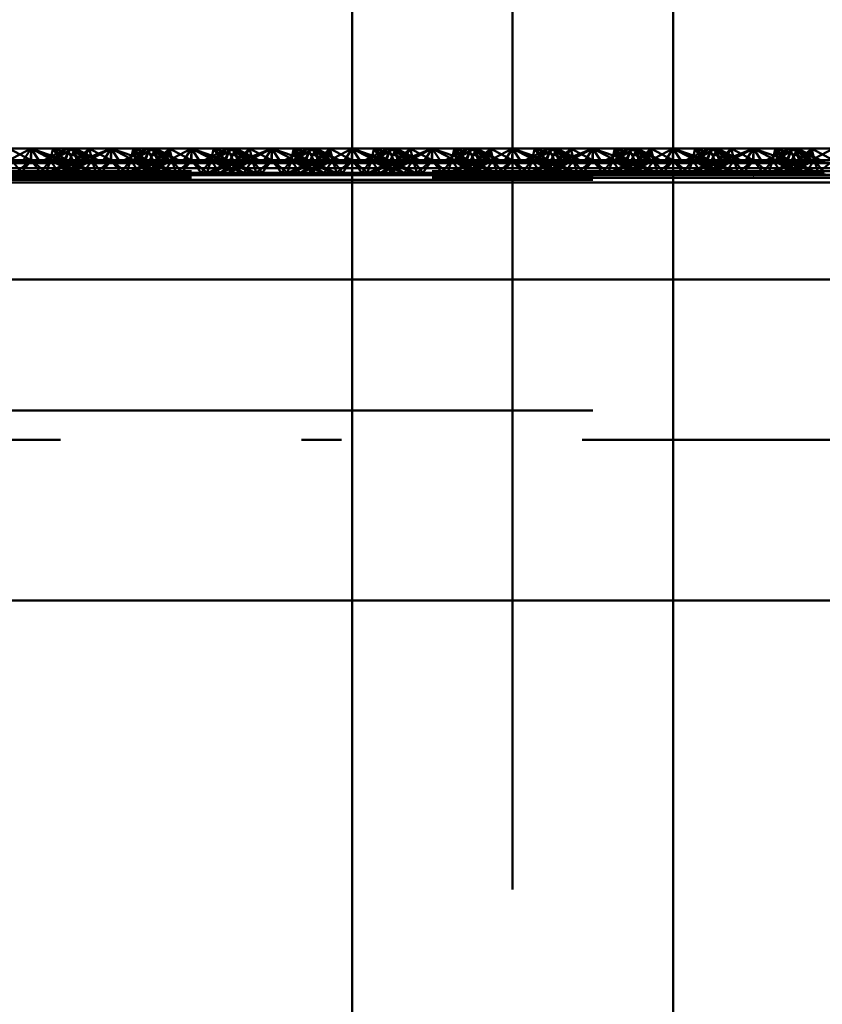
# Paper-space layout 'Layout1' of a CAD drawing. Extents: x -2 to 1033, y -36 to 596.
# Tile 183 of 256: x 371.47 to 373.97, y 451.03 to 454.09. Entities that reach past the tile are written whole.
import ezdxf

# ---------------------------------------------------------------- set-up
doc = ezdxf.new("R2010")
doc.units = 0
doc.linetypes.add('ACAD_ISO02W100', pattern=[15, 12, -3])
doc.linetypes.add('ACAD_ISO04W100', pattern=[30.5, 24, -3, 0.5, -3])
doc.layers.add('SS_ZEBRIK KOŠ', color=75, linetype='CONTINUOUS', lineweight=50)
doc.layers.add('SS_ZEBRIKY', color=24, linetype='CONTINUOUS', lineweight=50)

psp = doc.layouts.get("Layout1")

# ---------------------------------------------------------------- linework, layer by layer
at = {"layer": 'SS_ZEBRIK KOŠ', "color": 1, "linetype": 'Continuous', "ltscale": 0.25}
for p, q in [((372.5063, 546.985), (372.5063, 420.885)), ((373.5063, 420.885), (373.5063, 546.985))]:
    psp.add_line(p, q, dxfattribs=at)
at = {"layer": 'SS_ZEBRIK KOŠ', "color": 7, "linetype": 'ACAD_ISO04W100', "ltscale": 0.25}
psp.add_line((373.0063, 420.885), (373.0063, 546.985), dxfattribs=at)
at = {"layer": 'SS_ZEBRIK KOŠ', "color": 2, "linetype": 'Continuous', "ltscale": 0.25}
for p, q in [((371.4355, 453.285), (371.6074, 453.285)), ((371.6074, 453.285), (371.7801, 453.285)), ((371.7801, 453.285), (371.9536, 453.285)), ((371.9536, 453.285), (372.1277, 453.285)), ((372.1277, 453.285), (372.3024, 453.285)), ((372.3024, 453.285), (372.4775, 453.285)), ((372.4775, 453.285), (372.5063, 453.285)), ((373.5064, 453.285), (373.5309, 453.285)), ((373.5309, 453.285), (373.706, 453.285)), ((373.706, 453.285), (373.8806, 453.285)), ((373.8806, 453.285), (374.0548, 453.285)), ((371.6074, 452.285), (371.4355, 452.285)), ((371.7801, 452.285), (371.6074, 452.285)), ((371.9536, 452.285), (371.7801, 452.285)), ((372.1277, 452.285), (371.9536, 452.285)), ((372.3024, 452.285), (372.1277, 452.285)), ((372.4775, 452.285), (372.3024, 452.285)), ((372.5063, 452.285), (372.4775, 452.285)), ((373.5309, 452.285), (373.5064, 452.285)), ((373.706, 452.285), (373.5309, 452.285)), ((373.8806, 452.285), (373.706, 452.285)), ((374.0548, 452.285), (373.8806, 452.285))]:
    psp.add_line(p, q, dxfattribs=at)
at = {"layer": 'SS_ZEBRIK KOŠ', "color": 3, "linetype": 'ACAD_ISO02W100', "ltscale": 0.25}
for p, q in [((372.5063, 453.285), (372.6528, 453.285)), ((372.6528, 453.285), (372.8285, 453.285)), ((372.8285, 453.285), (373.0042, 453.285)), ((373.0042, 453.285), (373.1799, 453.285)), ((373.1799, 453.285), (373.3555, 453.285)), ((373.3555, 453.285), (373.5064, 453.285)), ((372.6528, 452.285), (372.5063, 452.285)), ((372.8285, 452.285), (372.6528, 452.285)), ((373.0042, 452.285), (372.8285, 452.285)), ((373.1799, 452.285), (373.0042, 452.285)), ((373.3555, 452.285), (373.1799, 452.285)), ((373.5064, 452.285), (373.3555, 452.285))]:
    psp.add_line(p, q, dxfattribs=at)
at = {"layer": 'SS_ZEBRIK KOŠ', "color": 7, "linetype": 'ACAD_ISO04W100', "ltscale": 0.25, "extrusion": (5.47382e-48, 1, 6.12323e-17)}
psp.add_arc((-373.0063, 0, 452.785), 7, 340.29515, 199.70485, dxfattribs=at)
at = {"layer": 'SS_ZEBRIKY', "color": 7, "linetype": 'Continuous', "ltscale": 0.25}
for p, q in [((371.4296, 453.6528), (371.5063, 453.6928)), ((371.5063, 453.6928), (371.4374, 453.6928)), ((371.5063, 453.6928), (371.4803, 453.6528)), ((371.5324, 453.6528), (371.5063, 453.6928)), ((371.5063, 453.6928), (371.583, 453.6528)), ((371.5063, 453.6928), (371.5966, 453.6562)), ((371.5753, 453.6928), (371.5063, 453.6928)), ((371.5753, 453.6928), (371.5966, 453.6562)), ((371.5753, 453.6928), (371.6134, 453.657)), ((371.6258, 453.6928), (371.5753, 453.6928)), ((371.6258, 453.6928), (371.6134, 453.657)), ((371.6258, 453.6928), (371.6889, 453.657)), ((371.6442, 453.6928), (371.6258, 453.6928)), ((371.6442, 453.6928), (371.6889, 453.657)), ((371.7158, 453.657), (371.6442, 453.6928)), ((371.6874, 453.6928), (371.6442, 453.6928)), ((371.6728, 453.6785), (371.6874, 453.6928)), ((371.6874, 453.6928), (371.7553, 453.657)), ((371.7563, 453.6928), (371.6874, 453.6928)), ((371.7563, 453.6928), (371.7553, 453.657)), ((371.7563, 453.6928), (371.8226, 453.6699)), ((371.8253, 453.6928), (371.7563, 453.6928)), ((371.8684, 453.6928), (371.7969, 453.657)), ((371.8243, 453.657), (371.8869, 453.6928)), ((371.8243, 453.657), (371.8684, 453.6928)), ((371.8253, 453.6928), (371.8393, 453.6783)), ((371.8253, 453.6928), (371.8516, 453.6844)), ((371.8684, 453.6928), (371.8253, 453.6928)), ((371.8869, 453.6928), (371.8684, 453.6928)), ((371.8993, 453.657), (371.8869, 453.6928)), ((371.9374, 453.6928), (371.8869, 453.6928)), ((371.8993, 453.657), (371.9374, 453.6928)), ((371.9161, 453.6562), (371.9374, 453.6928)), ((371.9296, 453.6528), (372.0063, 453.6928)), ((371.9296, 453.6528), (371.9374, 453.6928)), ((372.0063, 453.6928), (371.9374, 453.6928)), ((372.0063, 453.6928), (371.9803, 453.6528)), ((372.0324, 453.6528), (372.0063, 453.6928)), ((372.0063, 453.6928), (372.083, 453.6528)), ((372.0063, 453.6928), (372.0966, 453.6562)), ((372.0753, 453.6928), (372.0063, 453.6928)), ((372.0753, 453.6928), (372.0966, 453.6562)), ((372.0753, 453.6928), (372.1134, 453.657)), ((372.1258, 453.6928), (372.0753, 453.6928)), ((372.1258, 453.6928), (372.1134, 453.657)), ((372.1258, 453.6928), (372.1889, 453.657)), ((372.1442, 453.6928), (372.1258, 453.6928)), ((372.1442, 453.6928), (372.1889, 453.657)), ((372.2158, 453.657), (372.1442, 453.6928)), ((372.1874, 453.6928), (372.1442, 453.6928)), ((372.1728, 453.6785), (372.1874, 453.6928)), ((372.1874, 453.6928), (372.2553, 453.657)), ((372.2563, 453.6928), (372.1874, 453.6928)), ((372.2563, 453.6928), (372.2553, 453.657)), ((372.2563, 453.6928), (372.3226, 453.6699)), ((372.3253, 453.6928), (372.2563, 453.6928)), ((372.3684, 453.6928), (372.2969, 453.657)), ((372.3243, 453.657), (372.3869, 453.6928)), ((372.3243, 453.657), (372.3684, 453.6928)), ((372.3253, 453.6928), (372.3393, 453.6783)), ((372.3253, 453.6928), (372.3516, 453.6844)), ((372.3684, 453.6928), (372.3253, 453.6928)), ((372.3869, 453.6928), (372.3684, 453.6928)), ((372.3993, 453.657), (372.3869, 453.6928)), ((372.4374, 453.6928), (372.3869, 453.6928)), ((372.3993, 453.657), (372.4374, 453.6928)), ((372.4161, 453.6562), (372.4374, 453.6928)), ((372.4296, 453.6528), (372.5063, 453.6928)), ((372.4374, 453.6928), (372.4296, 453.6528)), ((372.5063, 453.6928), (372.4374, 453.6928)), ((372.4803, 453.6528), (372.5063, 453.6928)), ((373.5324, 453.6528), (373.5063, 453.6928)), ((373.5063, 453.6928), (373.583, 453.6528)), ((373.5063, 453.6928), (373.5966, 453.6562)), ((373.5753, 453.6928), (373.5063, 453.6928)), ((373.5753, 453.6928), (373.5966, 453.6562)), ((373.5753, 453.6928), (373.6134, 453.657)), ((373.6258, 453.6928), (373.5753, 453.6928)), ((373.6258, 453.6928), (373.6134, 453.657)), ((373.6258, 453.6928), (373.6889, 453.657)), ((373.6442, 453.6928), (373.6258, 453.6928)), ((373.6442, 453.6928), (373.6889, 453.657)), ((373.7158, 453.657), (373.6442, 453.6928)), ((373.6874, 453.6928), (373.6442, 453.6928)), ((373.6874, 453.6928), (373.6728, 453.6785)), ((373.7553, 453.657), (373.6874, 453.6928)), ((373.7563, 453.6928), (373.6874, 453.6928)), ((373.7553, 453.657), (373.7563, 453.6928)), ((373.7563, 453.6928), (373.8226, 453.6699)), ((373.8253, 453.6928), (373.7563, 453.6928)), ((373.8684, 453.6928), (373.7969, 453.657)), ((373.8869, 453.6928), (373.8243, 453.657)), ((373.8243, 453.657), (373.8684, 453.6928)), ((373.8253, 453.6928), (373.8393, 453.6783)), ((373.8253, 453.6928), (373.8516, 453.6844)), ((373.8684, 453.6928), (373.8253, 453.6928)), ((373.8869, 453.6928), (373.8684, 453.6928)), ((373.8993, 453.657), (373.8869, 453.6928)), ((373.9374, 453.6928), (373.8869, 453.6928)), ((373.8993, 453.657), (373.9374, 453.6928)), ((373.9161, 453.6562), (373.9374, 453.6928)), ((373.9296, 453.6528), (374.0063, 453.6928)), ((373.9374, 453.6928), (373.9296, 453.6528)), ((374.0063, 453.6928), (373.9374, 453.6928)), ((371.4296, 453.6528), (371.5063, 453.6475)), ((371.4296, 453.6528), (371.4803, 453.6528)), ((371.4803, 453.6528), (371.5063, 453.6475)), ((371.4803, 453.6528), (371.5324, 453.6528)), ((371.5063, 453.6475), (371.583, 453.6528)), ((371.5063, 453.6475), (371.5324, 453.6528)), ((371.5324, 453.6528), (371.583, 453.6528)), ((371.583, 453.6528), (371.5966, 453.6562)), ((371.583, 453.6528), (371.9296, 453.6528)), ((371.5966, 453.6562), (371.6134, 453.657)), ((371.5966, 453.6562), (371.9161, 453.6562)), ((371.8993, 453.657), (371.6134, 453.657)), ((371.9161, 453.6562), (371.8993, 453.657)), ((371.9161, 453.6562), (371.9296, 453.6528)), ((371.9296, 453.6528), (372.0063, 453.6475)), ((371.9296, 453.6528), (371.9803, 453.6528)), ((371.9803, 453.6528), (372.0063, 453.6475)), ((371.9803, 453.6528), (372.0324, 453.6528)), ((372.083, 453.6528), (372.0063, 453.6475)), ((372.0063, 453.6475), (372.0324, 453.6528)), ((372.0324, 453.6528), (372.083, 453.6528)), ((372.0966, 453.6562), (372.083, 453.6528)), ((372.083, 453.6528), (372.4296, 453.6528)), ((372.1134, 453.657), (372.0966, 453.6562)), ((372.0966, 453.6562), (372.4161, 453.6562)), ((372.3993, 453.657), (372.1134, 453.657)), ((372.4161, 453.6562), (372.3993, 453.657)), ((372.4161, 453.6562), (372.4296, 453.6528)), ((372.4296, 453.6528), (372.5063, 453.6475)), ((372.4296, 453.6528), (372.4803, 453.6528)), ((372.5063, 453.6475), (372.4803, 453.6528)), ((372.4803, 453.6528), (372.5063, 453.6528)), ((373.5063, 453.6528), (373.5324, 453.6528)), ((373.583, 453.6528), (373.5063, 453.6475)), ((373.5063, 453.6475), (373.5324, 453.6528)), ((373.5324, 453.6528), (373.583, 453.6528)), ((373.5966, 453.6562), (373.583, 453.6528)), ((373.583, 453.6528), (373.9296, 453.6528)), ((373.6134, 453.657), (373.5966, 453.6562)), ((373.5966, 453.6562), (373.9161, 453.6562)), ((373.8993, 453.657), (373.6134, 453.657)), ((373.9161, 453.6562), (373.8993, 453.657)), ((373.9161, 453.6562), (373.9296, 453.6528)), ((373.9296, 453.6528), (374.0063, 453.6475)), ((373.9296, 453.6528), (373.9803, 453.6528)), ((372.5063, 453.6475), (369.0063, 453.6475)), ((369.0063, 453.6319), (372.5063, 453.6319)), ((377.0063, 453.6475), (373.5063, 453.6475)), ((373.5063, 453.6319), (377.0063, 453.6319)), ((369.0063, 453.6109), (372.5063, 453.6109)), ((373.5063, 453.6109), (377.0063, 453.6109)), ((372.5063, 453.587), (369.0063, 453.587)), ((377.0063, 453.587), (373.5063, 453.587))]:
    psp.add_line(p, q, dxfattribs=at)
at = {"layer": 'SS_ZEBRIKY', "color": 3, "linetype": 'ACAD_ISO02W100', "ltscale": 0.25}
for p, q in [((371.4374, 453.6928), (371.5053, 453.657)), ((371.5063, 453.6928), (371.5053, 453.657)), ((371.5063, 453.6928), (371.6099, 453.657)), ((371.5063, 453.6928), (371.5063, 453.657)), ((371.6184, 453.6928), (371.5469, 453.657)), ((371.5663, 453.657), (371.5753, 453.6928)), ((371.6369, 453.6928), (371.5743, 453.657)), ((371.6184, 453.6928), (371.5743, 453.657)), ((371.5748, 453.657), (371.6369, 453.6928)), ((371.5748, 453.657), (371.6184, 453.6928)), ((371.6099, 453.657), (371.5753, 453.6928)), ((371.6869, 453.657), (371.5753, 453.6928)), ((371.6103, 453.657), (371.6258, 453.6928)), ((371.6184, 453.6928), (371.6313, 453.667)), ((371.6869, 453.657), (371.6258, 453.6928)), ((371.7158, 453.657), (371.6258, 453.6928)), ((371.6263, 453.657), (371.6442, 453.6928)), ((371.6369, 453.6928), (371.6493, 453.657)), ((371.6401, 453.6846), (371.6369, 453.6928)), ((371.6524, 453.657), (371.6369, 453.6928)), ((371.6369, 453.6928), (371.6403, 453.685)), ((371.651, 453.657), (371.6401, 453.6846)), ((371.6403, 453.685), (371.6524, 453.657)), ((371.6493, 453.657), (371.6874, 453.6928)), ((371.6661, 453.6562), (371.7563, 453.6928)), ((371.6661, 453.6562), (371.6874, 453.6928)), ((371.6796, 453.6528), (371.7563, 453.6928)), ((371.6936, 453.6681), (371.6874, 453.6928)), ((371.6963, 453.657), (371.6874, 453.6928)), ((371.7563, 453.6928), (371.7303, 453.6528)), ((371.7563, 453.6928), (371.7824, 453.6528)), ((371.7563, 453.6928), (371.833, 453.6528)), ((371.7563, 453.6928), (371.7563, 453.657)), ((371.8253, 453.6928), (371.8163, 453.657)), ((371.8253, 453.6928), (371.8191, 453.6681)), ((371.8869, 453.6928), (371.8248, 453.657)), ((371.8248, 453.657), (371.8684, 453.6928)), ((371.8253, 453.6928), (371.833, 453.6528)), ((371.8253, 453.6928), (371.8466, 453.6562)), ((371.8253, 453.6928), (371.8634, 453.657)), ((371.8516, 453.6844), (371.9369, 453.657)), ((371.8758, 453.6928), (371.8603, 453.657)), ((371.8758, 453.6928), (371.8634, 453.657)), ((371.8684, 453.6928), (371.8863, 453.657)), ((371.8758, 453.6928), (371.8724, 453.685)), ((371.8758, 453.6928), (371.9369, 453.657)), ((371.9389, 453.657), (371.8758, 453.6928)), ((371.8758, 453.6928), (371.9658, 453.657)), ((371.8763, 453.657), (371.8942, 453.6928)), ((371.8869, 453.6928), (371.901, 453.657)), ((371.8869, 453.6928), (371.9024, 453.657)), ((371.9389, 453.657), (371.8942, 453.6928)), ((371.9658, 453.657), (371.8942, 453.6928)), ((371.9374, 453.6928), (371.901, 453.657)), ((371.9374, 453.6928), (371.9463, 453.657)), ((371.9374, 453.6928), (372.0053, 453.657)), ((372.0063, 453.6928), (372.0053, 453.657)), ((372.1099, 453.657), (372.0063, 453.6928)), ((372.0063, 453.6928), (372.0063, 453.657)), ((372.1184, 453.6928), (372.0469, 453.657)), ((372.0663, 453.657), (372.0753, 453.6928)), ((372.1369, 453.6928), (372.0743, 453.657)), ((372.1184, 453.6928), (372.0743, 453.657)), ((372.0748, 453.657), (372.1369, 453.6928)), ((372.0748, 453.657), (372.1184, 453.6928)), ((372.1099, 453.657), (372.0753, 453.6928)), ((372.1869, 453.657), (372.0753, 453.6928)), ((372.1103, 453.657), (372.1258, 453.6928)), ((372.1184, 453.6928), (372.1313, 453.667)), ((372.1869, 453.657), (372.1258, 453.6928)), ((372.2158, 453.657), (372.1258, 453.6928)), ((372.1263, 453.657), (372.1442, 453.6928)), ((372.1369, 453.6928), (372.1493, 453.657)), ((372.1401, 453.6846), (372.1369, 453.6928)), ((372.1403, 453.685), (372.1369, 453.6928)), ((372.1524, 453.657), (372.1369, 453.6928)), ((372.151, 453.657), (372.1401, 453.6846)), ((372.1524, 453.657), (372.1403, 453.685)), ((372.1493, 453.657), (372.1874, 453.6928)), ((372.1661, 453.6562), (372.2563, 453.6928)), ((372.1661, 453.6562), (372.1874, 453.6928)), ((372.1796, 453.6528), (372.2563, 453.6928)), ((372.1963, 453.657), (372.1874, 453.6928)), ((372.1936, 453.6681), (372.1874, 453.6928)), ((372.2563, 453.6928), (372.2303, 453.6528)), ((372.2824, 453.6528), (372.2563, 453.6928)), ((372.2563, 453.6928), (372.333, 453.6528)), ((372.2563, 453.657), (372.2563, 453.6928)), ((372.3253, 453.6928), (372.3163, 453.657)), ((372.3869, 453.6928), (372.3248, 453.657)), ((372.3248, 453.657), (372.3684, 453.6928)), ((372.333, 453.6528), (372.3253, 453.6928)), ((372.3253, 453.6928), (372.3466, 453.6562)), ((372.3253, 453.6928), (372.3634, 453.657)), ((372.3516, 453.6844), (372.3767, 453.6763)), ((372.3758, 453.6928), (372.3603, 453.657)), ((372.3758, 453.6928), (372.3634, 453.657)), ((372.3684, 453.6928), (372.3863, 453.657)), ((372.3758, 453.6928), (372.4369, 453.657)), ((372.3758, 453.6928), (372.4389, 453.657)), ((372.3758, 453.6928), (372.4658, 453.657)), ((372.3763, 453.657), (372.3942, 453.6928)), ((372.3869, 453.6928), (372.401, 453.657)), ((372.3869, 453.6928), (372.4024, 453.657)), ((372.4389, 453.657), (372.3942, 453.6928)), ((372.4658, 453.657), (372.3942, 453.6928)), ((372.4374, 453.6928), (372.401, 453.657)), ((372.4374, 453.6928), (372.4463, 453.657)), ((372.4374, 453.6928), (372.5053, 453.657)), ((372.5063, 453.6928), (372.5053, 453.657)), ((372.5324, 453.6528), (372.5063, 453.6928)), ((372.5063, 453.6928), (372.583, 453.6528)), ((372.5063, 453.6928), (372.5966, 453.6562)), ((372.6099, 453.657), (372.5063, 453.6928)), ((372.5753, 453.6928), (372.5063, 453.6928)), ((372.6184, 453.6928), (372.5469, 453.657)), ((372.5663, 453.657), (372.5753, 453.6928)), ((372.6369, 453.6928), (372.5743, 453.657)), ((372.5743, 453.657), (372.6184, 453.6928)), ((372.5748, 453.657), (372.6369, 453.6928)), ((372.5748, 453.657), (372.6184, 453.6928)), ((372.5753, 453.6928), (372.5966, 453.6562)), ((372.6099, 453.657), (372.5753, 453.6928)), ((372.5753, 453.6928), (372.6134, 453.657)), ((372.6869, 453.657), (372.5753, 453.6928)), ((372.6258, 453.6928), (372.5753, 453.6928)), ((372.6103, 453.657), (372.6258, 453.6928)), ((372.6258, 453.6928), (372.6134, 453.657)), ((372.6184, 453.6928), (372.6313, 453.667)), ((372.6869, 453.657), (372.6258, 453.6928)), ((372.6258, 453.6928), (372.6889, 453.657)), ((372.7158, 453.657), (372.6258, 453.6928)), ((372.6442, 453.6928), (372.6258, 453.6928)), ((372.6263, 453.657), (372.6442, 453.6928)), ((372.6493, 453.657), (372.6369, 453.6928)), ((372.6401, 453.6846), (372.6369, 453.6928)), ((372.6524, 453.657), (372.6369, 453.6928)), ((372.6403, 453.685), (372.6369, 453.6928)), ((372.651, 453.657), (372.6401, 453.6846)), ((372.6524, 453.657), (372.6403, 453.685)), ((372.6442, 453.6928), (372.6889, 453.657)), ((372.7158, 453.657), (372.6442, 453.6928)), ((372.6874, 453.6928), (372.6442, 453.6928)), ((372.6493, 453.657), (372.6874, 453.6928)), ((372.6661, 453.6562), (372.7563, 453.6928)), ((372.6661, 453.6562), (372.6874, 453.6928)), ((372.6874, 453.6928), (372.6728, 453.6785)), ((372.6796, 453.6528), (372.7563, 453.6928)), ((372.6936, 453.6681), (372.6874, 453.6928)), ((372.6963, 453.657), (372.6874, 453.6928)), ((372.7553, 453.657), (372.6874, 453.6928)), ((372.7563, 453.6928), (372.6874, 453.6928)), ((372.7563, 453.6928), (372.7303, 453.6528)), ((372.7553, 453.657), (372.7563, 453.6928)), ((372.7824, 453.6528), (372.7563, 453.6928)), ((372.7563, 453.6928), (372.833, 453.6528)), ((372.7563, 453.6928), (372.8226, 453.6699)), ((372.8253, 453.6928), (372.7563, 453.6928)), ((372.7563, 453.657), (372.7563, 453.6928)), ((372.8684, 453.6928), (372.7969, 453.657)), ((372.8253, 453.6928), (372.8163, 453.657)), ((372.8869, 453.6928), (372.8243, 453.657)), ((372.8243, 453.657), (372.8684, 453.6928)), ((372.8869, 453.6928), (372.8248, 453.657)), ((372.8248, 453.657), (372.8684, 453.6928)), ((372.8253, 453.6928), (372.833, 453.6528)), ((372.8253, 453.6928), (372.8466, 453.6562)), ((372.8253, 453.6928), (372.8393, 453.6783)), ((372.8253, 453.6928), (372.8634, 453.657)), ((372.8253, 453.6928), (372.8516, 453.6844)), ((372.8684, 453.6928), (372.8253, 453.6928)), ((372.8516, 453.6844), (372.9369, 453.657)), ((372.8758, 453.6928), (372.8603, 453.657)), ((372.8758, 453.6928), (372.8634, 453.657)), ((372.8684, 453.6928), (372.8863, 453.657)), ((372.8869, 453.6928), (372.8684, 453.6928)), ((372.8758, 453.6928), (372.8724, 453.685)), ((372.8758, 453.6928), (372.9369, 453.657)), ((372.8758, 453.6928), (372.9389, 453.657)), ((372.8758, 453.6928), (372.9658, 453.657)), ((372.8763, 453.657), (372.8942, 453.6928)), ((372.8993, 453.657), (372.8869, 453.6928)), ((372.8869, 453.6928), (372.901, 453.657)), ((372.8869, 453.6928), (372.9024, 453.657)), ((372.9374, 453.6928), (372.8869, 453.6928)), ((372.9389, 453.657), (372.8942, 453.6928)), ((372.9658, 453.657), (372.8942, 453.6928)), ((372.8993, 453.657), (372.9374, 453.6928)), ((372.9374, 453.6928), (372.901, 453.657)), ((372.9161, 453.6562), (372.9374, 453.6928)), ((372.9296, 453.6528), (373.0063, 453.6928)), ((372.9296, 453.6528), (372.9374, 453.6928)), ((372.9374, 453.6928), (372.9463, 453.657)), ((372.9374, 453.6928), (373.0053, 453.657)), ((373.0063, 453.6928), (372.9374, 453.6928)), ((372.9803, 453.6528), (373.0063, 453.6928)), ((373.0063, 453.6928), (373.0053, 453.657)), ((373.0324, 453.6528), (373.0063, 453.6928)), ((373.0063, 453.6928), (373.083, 453.6528)), ((373.0063, 453.6928), (373.0966, 453.6562)), ((373.1099, 453.657), (373.0063, 453.6928)), ((373.0753, 453.6928), (373.0063, 453.6928)), ((373.0063, 453.6928), (373.0063, 453.657)), ((373.1184, 453.6928), (373.0469, 453.657)), ((373.0663, 453.657), (373.0753, 453.6928)), ((373.1369, 453.6928), (373.0743, 453.657)), ((373.0743, 453.657), (373.1184, 453.6928)), ((373.0748, 453.657), (373.1369, 453.6928)), ((373.0748, 453.657), (373.1184, 453.6928)), ((373.0753, 453.6928), (373.0966, 453.6562)), ((373.1099, 453.657), (373.0753, 453.6928)), ((373.0753, 453.6928), (373.1134, 453.657)), ((373.0753, 453.6928), (373.1869, 453.657)), ((373.1258, 453.6928), (373.0753, 453.6928)), ((373.1103, 453.657), (373.1258, 453.6928)), ((373.1258, 453.6928), (373.1134, 453.657)), ((373.1184, 453.6928), (373.1313, 453.667)), ((373.1869, 453.657), (373.1258, 453.6928)), ((373.1258, 453.6928), (373.1889, 453.657)), ((373.2158, 453.657), (373.1258, 453.6928)), ((373.1442, 453.6928), (373.1258, 453.6928)), ((373.1263, 453.657), (373.1442, 453.6928)), ((373.1493, 453.657), (373.1369, 453.6928)), ((373.1401, 453.6846), (373.1369, 453.6928)), ((373.1403, 453.685), (373.1369, 453.6928)), ((373.1524, 453.657), (373.1369, 453.6928)), ((373.151, 453.657), (373.1401, 453.6846)), ((373.1524, 453.657), (373.1403, 453.685)), ((373.1442, 453.6928), (373.1889, 453.657)), ((373.2158, 453.657), (373.1442, 453.6928)), ((373.1874, 453.6928), (373.1442, 453.6928)), ((373.1493, 453.657), (373.1874, 453.6928)), ((373.1661, 453.6562), (373.2563, 453.6928)), ((373.1661, 453.6562), (373.1874, 453.6928)), ((373.1874, 453.6928), (373.1728, 453.6785)), ((373.1796, 453.6528), (373.2563, 453.6928)), ((373.1963, 453.657), (373.1874, 453.6928)), ((373.1936, 453.6681), (373.1874, 453.6928)), ((373.2553, 453.657), (373.1874, 453.6928)), ((373.2563, 453.6928), (373.1874, 453.6928)), ((373.2563, 453.6928), (373.2303, 453.6528)), ((373.2553, 453.657), (373.2563, 453.6928)), ((373.2824, 453.6528), (373.2563, 453.6928)), ((373.2563, 453.6928), (373.333, 453.6528)), ((373.2563, 453.6928), (373.3226, 453.6699)), ((373.3253, 453.6928), (373.2563, 453.6928)), ((373.2563, 453.6928), (373.2563, 453.657)), ((373.3684, 453.6928), (373.2969, 453.657)), ((373.3253, 453.6928), (373.3163, 453.657)), ((373.3869, 453.6928), (373.3243, 453.657)), ((373.3243, 453.657), (373.3684, 453.6928)), ((373.3869, 453.6928), (373.3248, 453.657)), ((373.3248, 453.657), (373.3684, 453.6928)), ((373.3253, 453.6928), (373.333, 453.6528)), ((373.3253, 453.6928), (373.3466, 453.6562)), ((373.3253, 453.6928), (373.3393, 453.6783)), ((373.3253, 453.6928), (373.3634, 453.657)), ((373.3253, 453.6928), (373.3516, 453.6844)), ((373.3684, 453.6928), (373.3253, 453.6928)), ((373.3516, 453.6844), (373.4369, 453.657)), ((373.3758, 453.6928), (373.3603, 453.657)), ((373.3758, 453.6928), (373.3634, 453.657)), ((373.3684, 453.6928), (373.3863, 453.657)), ((373.3869, 453.6928), (373.3684, 453.6928)), ((373.3758, 453.6928), (373.3724, 453.685)), ((373.3758, 453.6928), (373.4369, 453.657)), ((373.3758, 453.6928), (373.4389, 453.657)), ((373.3758, 453.6928), (373.4658, 453.657)), ((373.3763, 453.657), (373.3942, 453.6928)), ((373.3993, 453.657), (373.3869, 453.6928)), ((373.3869, 453.6928), (373.401, 453.657)), ((373.3869, 453.6928), (373.4024, 453.657)), ((373.4374, 453.6928), (373.3869, 453.6928)), ((373.4389, 453.657), (373.3942, 453.6928)), ((373.4658, 453.657), (373.3942, 453.6928)), ((373.3993, 453.657), (373.4374, 453.6928)), ((373.4374, 453.6928), (373.401, 453.657)), ((373.4161, 453.6562), (373.4374, 453.6928)), ((373.4296, 453.6528), (373.5063, 453.6928)), ((373.4296, 453.6528), (373.4374, 453.6928)), ((373.4374, 453.6928), (373.4463, 453.657)), ((373.4374, 453.6928), (373.5053, 453.657)), ((373.5063, 453.6928), (373.4374, 453.6928)), ((373.5063, 453.6928), (373.4803, 453.6528)), ((373.5063, 453.6928), (373.5053, 453.657)), ((373.5063, 453.6928), (373.6099, 453.657)), ((373.6184, 453.6928), (373.5469, 453.657)), ((373.5663, 453.657), (373.5753, 453.6928)), ((373.5743, 453.657), (373.6369, 453.6928)), ((373.5743, 453.657), (373.6184, 453.6928)), ((373.5748, 453.657), (373.6369, 453.6928)), ((373.5748, 453.657), (373.6184, 453.6928)), ((373.6099, 453.657), (373.5753, 453.6928)), ((373.6869, 453.657), (373.5753, 453.6928)), ((373.6103, 453.657), (373.6258, 453.6928)), ((373.6184, 453.6928), (373.6313, 453.667)), ((373.6869, 453.657), (373.6258, 453.6928)), ((373.7158, 453.657), (373.6258, 453.6928)), ((373.6263, 453.657), (373.6442, 453.6928)), ((373.6493, 453.657), (373.6369, 453.6928)), ((373.6401, 453.6846), (373.6369, 453.6928)), ((373.6524, 453.657), (373.6369, 453.6928)), ((373.6369, 453.6928), (373.6403, 453.685)), ((373.651, 453.657), (373.6401, 453.6846)), ((373.6403, 453.685), (373.6524, 453.657)), ((373.6493, 453.657), (373.6874, 453.6928)), ((373.6661, 453.6562), (373.7563, 453.6928)), ((373.6661, 453.6562), (373.6874, 453.6928)), ((373.6796, 453.6528), (373.7563, 453.6928)), ((373.6936, 453.6681), (373.6874, 453.6928)), ((373.6963, 453.657), (373.6874, 453.6928)), ((373.7563, 453.6928), (373.7303, 453.6528)), ((373.7563, 453.6928), (373.7824, 453.6528)), ((373.7563, 453.6928), (373.833, 453.6528)), ((373.7563, 453.6928), (373.7563, 453.657)), ((373.8253, 453.6928), (373.8163, 453.657)), ((373.8253, 453.6928), (373.8191, 453.6681)), ((373.8869, 453.6928), (373.8248, 453.657)), ((373.8248, 453.657), (373.8684, 453.6928)), ((373.8253, 453.6928), (373.833, 453.6528)), ((373.8253, 453.6928), (373.8466, 453.6562)), ((373.8253, 453.6928), (373.8634, 453.657)), ((373.8516, 453.6844), (373.9369, 453.657)), ((373.8758, 453.6928), (373.8603, 453.657)), ((373.8758, 453.6928), (373.8634, 453.657)), ((373.8684, 453.6928), (373.8863, 453.657)), ((373.8758, 453.6928), (373.8724, 453.685)), ((373.8758, 453.6928), (373.9369, 453.657)), ((373.8758, 453.6928), (373.9389, 453.657)), ((373.8758, 453.6928), (373.9658, 453.657)), ((373.8763, 453.657), (373.8942, 453.6928)), ((373.8869, 453.6928), (373.901, 453.657)), ((373.8869, 453.6928), (373.9024, 453.657)), ((373.9389, 453.657), (373.8942, 453.6928)), ((373.9658, 453.657), (373.8942, 453.6928)), ((373.9374, 453.6928), (373.901, 453.657)), ((373.9374, 453.6928), (373.9463, 453.657)), ((373.9374, 453.6928), (374.0053, 453.657)), ((371.4161, 453.6562), (371.5966, 453.6562)), ((371.4463, 453.657), (371.4764, 453.617)), ((371.5063, 453.657), (371.4463, 453.657)), ((371.5063, 453.657), (371.4579, 453.617)), ((371.4764, 453.617), (371.5063, 453.657)), ((371.5063, 453.657), (371.5363, 453.617)), ((371.5063, 453.657), (371.5548, 453.617)), ((371.5663, 453.657), (371.5063, 453.657)), ((371.5363, 453.617), (371.5663, 453.657)), ((371.5548, 453.617), (371.5663, 453.657)), ((371.6313, 453.6545), (371.5583, 453.617)), ((371.5583, 453.617), (371.6382, 453.651)), ((371.5663, 453.657), (371.5935, 453.617)), ((371.6403, 453.617), (371.5663, 453.657)), ((371.5663, 453.657), (371.6679, 453.617)), ((371.6103, 453.657), (371.5663, 453.657)), ((371.5683, 453.617), (371.6524, 453.657)), ((371.6363, 453.657), (371.5683, 453.617)), ((371.6403, 453.617), (371.6103, 453.657)), ((371.6103, 453.657), (371.6679, 453.617)), ((371.6944, 453.617), (371.6103, 453.657)), ((371.6103, 453.657), (371.7043, 453.617)), ((371.6134, 453.657), (371.6103, 453.657)), ((371.6224, 453.617), (371.6963, 453.657)), ((371.6224, 453.617), (371.6524, 453.657)), ((371.6944, 453.617), (371.6263, 453.657)), ((371.7043, 453.617), (371.6263, 453.657)), ((371.6313, 453.667), (371.6363, 453.657)), ((371.6363, 453.657), (371.6313, 453.6545)), ((371.6382, 453.651), (371.6524, 453.657)), ((371.6413, 453.6493), (371.6524, 453.657)), ((371.6493, 453.657), (371.6661, 453.6562)), ((371.651, 453.657), (371.6728, 453.6785)), ((371.6568, 453.6414), (371.6963, 453.657)), ((371.6661, 453.6562), (371.6796, 453.6528)), ((371.6692, 453.617), (371.6963, 453.657)), ((371.6796, 453.6528), (371.7563, 453.6475)), ((371.6963, 453.657), (371.6936, 453.6681)), ((371.7079, 453.617), (371.6963, 453.657)), ((371.6963, 453.657), (371.7264, 453.617)), ((371.7079, 453.617), (371.7563, 453.657)), ((371.7563, 453.657), (371.7264, 453.617)), ((371.7303, 453.6528), (371.7563, 453.6475)), ((371.7563, 453.657), (371.7863, 453.617)), ((371.7563, 453.657), (371.8048, 453.617)), ((371.7563, 453.6475), (371.833, 453.6528)), ((371.7824, 453.6528), (371.7563, 453.6475)), ((371.7863, 453.617), (371.8163, 453.657)), ((371.8163, 453.657), (371.8048, 453.617)), ((371.8083, 453.617), (371.9024, 453.657)), ((371.8863, 453.657), (371.8083, 453.617)), ((371.8163, 453.657), (371.8344, 453.6304)), ((371.8163, 453.657), (371.8903, 453.617)), ((371.8163, 453.657), (371.8559, 453.6414)), ((371.9024, 453.657), (371.8183, 453.617)), ((371.8863, 453.657), (371.8183, 453.617)), ((371.8226, 453.6699), (371.8599, 453.657)), ((371.833, 453.6528), (371.8466, 453.6562)), ((371.8393, 453.6783), (371.8599, 453.657)), ((371.8448, 453.617), (371.9463, 453.657)), ((371.8448, 453.617), (371.9024, 453.657)), ((371.8634, 453.657), (371.8466, 453.6562)), ((371.8603, 453.657), (371.8903, 453.617)), ((371.8603, 453.657), (371.8713, 453.6493)), ((371.8603, 453.657), (371.9444, 453.617)), ((371.8745, 453.651), (371.8603, 453.657)), ((371.9463, 453.657), (371.8724, 453.617)), ((371.9024, 453.657), (371.8724, 453.617)), ((371.9543, 453.617), (371.8745, 453.651)), ((371.8763, 453.657), (371.9444, 453.617)), ((371.8813, 453.6545), (371.8763, 453.657)), ((371.9543, 453.617), (371.8813, 453.6545)), ((371.9024, 453.657), (371.8993, 453.657)), ((371.9463, 453.657), (371.9024, 453.657)), ((371.9161, 453.6562), (372.0966, 453.6562)), ((371.9463, 453.657), (371.9192, 453.617)), ((371.9463, 453.657), (371.9579, 453.617)), ((371.9463, 453.657), (371.9764, 453.617)), ((372.0063, 453.657), (371.9463, 453.657)), ((372.0063, 453.657), (371.9579, 453.617)), ((371.9764, 453.617), (372.0063, 453.657)), ((372.0363, 453.617), (372.0063, 453.657)), ((372.0548, 453.617), (372.0063, 453.657)), ((372.0663, 453.657), (372.0063, 453.657)), ((372.0363, 453.617), (372.0663, 453.657)), ((372.0548, 453.617), (372.0663, 453.657)), ((372.1313, 453.6545), (372.0583, 453.617)), ((372.0583, 453.617), (372.1382, 453.651)), ((372.0663, 453.657), (372.0935, 453.617)), ((372.1403, 453.617), (372.0663, 453.657)), ((372.0663, 453.657), (372.1679, 453.617)), ((372.1103, 453.657), (372.0663, 453.657)), ((372.0683, 453.617), (372.1524, 453.657)), ((372.0683, 453.617), (372.1363, 453.657)), ((372.1403, 453.617), (372.1103, 453.657)), ((372.1103, 453.657), (372.1679, 453.617)), ((372.1944, 453.617), (372.1103, 453.657)), ((372.1103, 453.657), (372.2043, 453.617)), ((372.1134, 453.657), (372.1103, 453.657)), ((372.1224, 453.617), (372.1963, 453.657)), ((372.1224, 453.617), (372.1524, 453.657)), ((372.1944, 453.617), (372.1263, 453.657)), ((372.2043, 453.617), (372.1263, 453.657)), ((372.1313, 453.667), (372.1363, 453.657)), ((372.1363, 453.657), (372.1313, 453.6545)), ((372.1382, 453.651), (372.1524, 453.657)), ((372.1413, 453.6493), (372.1524, 453.657)), ((372.1493, 453.657), (372.1661, 453.6562)), ((372.151, 453.657), (372.1728, 453.6785)), ((372.1568, 453.6414), (372.1963, 453.657)), ((372.1661, 453.6562), (372.1796, 453.6528)), ((372.1783, 453.6304), (372.1963, 453.657)), ((372.1796, 453.6528), (372.2563, 453.6475)), ((372.1963, 453.657), (372.1936, 453.6681)), ((372.2079, 453.617), (372.1963, 453.657)), ((372.1963, 453.657), (372.2264, 453.617)), ((372.2079, 453.617), (372.2563, 453.657)), ((372.2264, 453.617), (372.2563, 453.657)), ((372.2303, 453.6528), (372.2563, 453.6475)), ((372.2563, 453.657), (372.2863, 453.617)), ((372.2563, 453.657), (372.3048, 453.617)), ((372.2563, 453.6475), (372.333, 453.6528)), ((372.2563, 453.6475), (372.2824, 453.6528)), ((372.2863, 453.617), (372.3163, 453.657)), ((372.3048, 453.617), (372.3163, 453.657)), ((372.3083, 453.617), (372.4024, 453.657)), ((372.3863, 453.657), (372.3083, 453.617)), ((372.3191, 453.6681), (372.3163, 453.657)), ((372.3163, 453.657), (372.3344, 453.6304)), ((372.3163, 453.657), (372.3903, 453.617)), ((372.3163, 453.657), (372.3559, 453.6414)), ((372.4024, 453.657), (372.3183, 453.617)), ((372.3863, 453.657), (372.3183, 453.617)), ((372.3226, 453.6699), (372.3599, 453.657)), ((372.333, 453.6528), (372.3466, 453.6562)), ((372.3393, 453.6783), (372.3599, 453.657)), ((372.3448, 453.617), (372.4463, 453.657)), ((372.3448, 453.617), (372.4024, 453.657)), ((372.3634, 453.657), (372.3466, 453.6562)), ((372.3603, 453.657), (372.3903, 453.617)), ((372.3603, 453.657), (372.3713, 453.6493)), ((372.3603, 453.657), (372.4444, 453.617)), ((372.3745, 453.651), (372.3603, 453.657)), ((372.4463, 453.657), (372.3724, 453.617)), ((372.4024, 453.657), (372.3724, 453.617)), ((372.4543, 453.617), (372.3745, 453.651)), ((372.3763, 453.657), (372.4444, 453.617)), ((372.3813, 453.6545), (372.3763, 453.657)), ((372.3767, 453.6763), (372.4369, 453.657)), ((372.4543, 453.617), (372.3813, 453.6545)), ((372.4024, 453.657), (372.3993, 453.657)), ((372.4463, 453.657), (372.4024, 453.657)), ((372.4161, 453.6562), (373.5966, 453.6562)), ((372.4192, 453.617), (372.4463, 453.657)), ((372.4463, 453.657), (372.4579, 453.617)), ((372.4764, 453.617), (372.4463, 453.657)), ((372.5063, 453.657), (372.4463, 453.657)), ((372.4579, 453.617), (372.5063, 453.657)), ((372.4764, 453.617), (372.5063, 453.657)), ((372.5363, 453.617), (372.5063, 453.657)), ((372.5548, 453.617), (372.5063, 453.657)), ((372.5663, 453.657), (372.5063, 453.657)), ((372.5063, 453.6528), (372.5324, 453.6528)), ((372.5063, 453.6475), (372.583, 453.6528)), ((372.5063, 453.6475), (372.5324, 453.6528)), ((372.5324, 453.6528), (372.583, 453.6528)), ((372.5363, 453.617), (372.5663, 453.657)), ((372.5548, 453.617), (372.5663, 453.657)), ((372.5583, 453.617), (372.6524, 453.657)), ((372.6313, 453.6545), (372.5583, 453.617)), ((372.5663, 453.657), (372.5935, 453.617)), ((372.6403, 453.617), (372.5663, 453.657)), ((372.5663, 453.657), (372.6679, 453.617)), ((372.6103, 453.657), (372.5663, 453.657)), ((372.5683, 453.617), (372.6524, 453.657)), ((372.5683, 453.617), (372.6363, 453.657)), ((372.583, 453.6528), (372.5966, 453.6562)), ((372.583, 453.6528), (372.9296, 453.6528)), ((372.5966, 453.6562), (372.6134, 453.657)), ((372.6403, 453.617), (372.6103, 453.657)), ((372.6103, 453.657), (372.6679, 453.617)), ((372.6944, 453.617), (372.6103, 453.657)), ((372.6103, 453.657), (372.7043, 453.617)), ((372.6134, 453.657), (372.6103, 453.657)), ((372.8993, 453.657), (372.6134, 453.657)), ((372.6224, 453.617), (372.6963, 453.657)), ((372.6224, 453.617), (372.6524, 453.657)), ((372.6944, 453.617), (372.6263, 453.657)), ((372.7043, 453.617), (372.6263, 453.657)), ((372.6313, 453.667), (372.6363, 453.657)), ((372.6363, 453.657), (372.6313, 453.6545)), ((372.6413, 453.6493), (372.6524, 453.657)), ((372.6661, 453.6562), (372.6493, 453.657)), ((372.6728, 453.6785), (372.651, 453.657)), ((372.6568, 453.6414), (372.6963, 453.657)), ((372.6796, 453.6528), (372.6661, 453.6562)), ((372.6692, 453.617), (372.6963, 453.657)), ((372.7563, 453.6475), (372.6796, 453.6528)), ((372.6963, 453.657), (372.6936, 453.6681)), ((372.7079, 453.617), (372.6963, 453.657)), ((372.6963, 453.657), (372.7264, 453.617)), ((372.7079, 453.617), (372.7563, 453.657)), ((372.7563, 453.657), (372.7264, 453.617)), ((372.7303, 453.6528), (372.7563, 453.6475)), ((372.7563, 453.657), (372.7863, 453.617)), ((372.7563, 453.657), (372.8048, 453.617)), ((372.7563, 453.6475), (372.833, 453.6528)), ((372.7563, 453.6475), (372.7824, 453.6528)), ((372.7863, 453.617), (372.8163, 453.657)), ((372.8163, 453.657), (372.8048, 453.617)), ((372.8083, 453.617), (372.9024, 453.657)), ((372.8863, 453.657), (372.8083, 453.617)), ((372.8191, 453.6681), (372.8163, 453.657)), ((372.8163, 453.657), (372.8344, 453.6304)), ((372.8163, 453.657), (372.8903, 453.617)), ((372.8163, 453.657), (372.8559, 453.6414)), ((372.9024, 453.657), (372.8183, 453.617)), ((372.8863, 453.657), (372.8183, 453.617)), ((372.8226, 453.6699), (372.8599, 453.657)), ((372.833, 453.6528), (372.8466, 453.6562)), ((372.8393, 453.6783), (372.8599, 453.657)), ((372.8448, 453.617), (372.9463, 453.657)), ((372.8448, 453.617), (372.9024, 453.657)), ((372.8634, 453.657), (372.8466, 453.6562)), ((372.8603, 453.657), (372.8903, 453.617)), ((372.8603, 453.657), (372.8713, 453.6493)), ((372.8603, 453.657), (372.9444, 453.617)), ((372.8745, 453.651), (372.8603, 453.657)), ((372.9463, 453.657), (372.8724, 453.617)), ((372.9024, 453.657), (372.8724, 453.617)), ((372.9543, 453.617), (372.8745, 453.651)), ((372.8763, 453.657), (372.9444, 453.617)), ((372.8813, 453.6545), (372.8763, 453.657)), ((372.9543, 453.617), (372.8813, 453.6545)), ((372.9161, 453.6562), (372.8993, 453.657)), ((372.9024, 453.657), (372.8993, 453.657)), ((372.9463, 453.657), (372.9024, 453.657)), ((372.9161, 453.6562), (372.9296, 453.6528)), ((372.9463, 453.657), (372.9192, 453.617)), ((372.9296, 453.6528), (373.0063, 453.6475)), ((372.9296, 453.6528), (372.9803, 453.6528)), ((372.9463, 453.657), (372.9579, 453.617)), ((372.9463, 453.657), (372.9764, 453.617)), ((373.0063, 453.657), (372.9463, 453.657)), ((373.0063, 453.657), (372.9579, 453.617)), ((372.9764, 453.617), (373.0063, 453.657)), ((373.0063, 453.6475), (372.9803, 453.6528)), ((372.9803, 453.6528), (373.0324, 453.6528)), ((373.0363, 453.617), (373.0063, 453.657)), ((373.0548, 453.617), (373.0063, 453.657)), ((373.0663, 453.657), (373.0063, 453.657)), ((373.0063, 453.6475), (373.083, 453.6528)), ((373.0063, 453.6475), (373.0324, 453.6528)), ((373.0324, 453.6528), (373.083, 453.6528)), ((373.0363, 453.617), (373.0663, 453.657)), ((373.0548, 453.617), (373.0663, 453.657)), ((373.1313, 453.6545), (373.0583, 453.617)), ((373.0583, 453.617), (373.1382, 453.651)), ((373.0663, 453.657), (373.0935, 453.617)), ((373.1403, 453.617), (373.0663, 453.657)), ((373.0663, 453.657), (373.1679, 453.617)), ((373.1103, 453.657), (373.0663, 453.657)), ((373.0683, 453.617), (373.1524, 453.657)), ((373.0683, 453.617), (373.1363, 453.657)), ((373.083, 453.6528), (373.0966, 453.6562)), ((373.083, 453.6528), (373.4296, 453.6528)), ((373.0966, 453.6562), (373.1134, 453.657)), ((373.1403, 453.617), (373.1103, 453.657)), ((373.1103, 453.657), (373.1679, 453.617)), ((373.1944, 453.617), (373.1103, 453.657)), ((373.1103, 453.657), (373.2043, 453.617)), ((373.1134, 453.657), (373.1103, 453.657)), ((373.3993, 453.657), (373.1134, 453.657)), ((373.1224, 453.617), (373.1963, 453.657)), ((373.1224, 453.617), (373.1524, 453.657)), ((373.1944, 453.617), (373.1263, 453.657)), ((373.2043, 453.617), (373.1263, 453.657)), ((373.1313, 453.667), (373.1363, 453.657)), ((373.1363, 453.657), (373.1313, 453.6545)), ((373.1382, 453.651), (373.1524, 453.657)), ((373.1413, 453.6493), (373.1524, 453.657)), ((373.1493, 453.657), (373.1661, 453.6562)), ((373.1728, 453.6785), (373.151, 453.657)), ((373.1568, 453.6414), (373.1963, 453.657)), ((373.1661, 453.6562), (373.1796, 453.6528)), ((373.1783, 453.6304), (373.1963, 453.657)), ((373.1796, 453.6528), (373.2563, 453.6475)), ((373.1963, 453.657), (373.1936, 453.6681)), ((373.2079, 453.617), (373.1963, 453.657)), ((373.1963, 453.657), (373.2264, 453.617)), ((373.2079, 453.617), (373.2563, 453.657)), ((373.2563, 453.657), (373.2264, 453.617)), ((373.2303, 453.6528), (373.2563, 453.6475)), ((373.2563, 453.657), (373.2863, 453.617)), ((373.2563, 453.657), (373.3048, 453.617)), ((373.2563, 453.6475), (373.333, 453.6528)), ((373.2563, 453.6475), (373.2824, 453.6528)), ((373.2863, 453.617), (373.3163, 453.657)), ((373.3163, 453.657), (373.3048, 453.617)), ((373.3083, 453.617), (373.4024, 453.657)), ((373.3863, 453.657), (373.3083, 453.617)), ((373.3191, 453.6681), (373.3163, 453.657)), ((373.3163, 453.657), (373.3344, 453.6304)), ((373.3163, 453.657), (373.3903, 453.617)), ((373.3163, 453.657), (373.3559, 453.6414)), ((373.4024, 453.657), (373.3183, 453.617)), ((373.3863, 453.657), (373.3183, 453.617)), ((373.3226, 453.6699), (373.3599, 453.657)), ((373.333, 453.6528), (373.3466, 453.6562)), ((373.3393, 453.6783), (373.3599, 453.657)), ((373.3448, 453.617), (373.4463, 453.657)), ((373.3448, 453.617), (373.4024, 453.657)), ((373.3634, 453.657), (373.3466, 453.6562)), ((373.3603, 453.657), (373.3903, 453.617)), ((373.3603, 453.657), (373.3713, 453.6493)), ((373.3603, 453.657), (373.4444, 453.617)), ((373.3745, 453.651), (373.3603, 453.657)), ((373.4463, 453.657), (373.3724, 453.617)), ((373.4024, 453.657), (373.3724, 453.617)), ((373.4543, 453.617), (373.3745, 453.651)), ((373.3763, 453.657), (373.4444, 453.617)), ((373.3813, 453.6545), (373.3763, 453.657)), ((373.4543, 453.617), (373.3813, 453.6545)), ((373.4161, 453.6562), (373.3993, 453.657)), ((373.4024, 453.657), (373.3993, 453.657)), ((373.4463, 453.657), (373.4024, 453.657)), ((373.4161, 453.6562), (373.4296, 453.6528)), ((373.4192, 453.617), (373.4463, 453.657)), ((373.4296, 453.6528), (373.5063, 453.6475)), ((373.4296, 453.6528), (373.4803, 453.6528)), ((373.4463, 453.657), (373.4579, 453.617)), ((373.4463, 453.657), (373.4764, 453.617)), ((373.5063, 453.657), (373.4463, 453.657)), ((373.5063, 453.657), (373.4579, 453.617)), ((373.4764, 453.617), (373.5063, 453.657)), ((373.4803, 453.6528), (373.5063, 453.6475)), ((373.4803, 453.6528), (373.5063, 453.6528)), ((373.5363, 453.617), (373.5063, 453.657)), ((373.5548, 453.617), (373.5063, 453.657)), ((373.5663, 453.657), (373.5063, 453.657)), ((373.5363, 453.617), (373.5663, 453.657)), ((373.5548, 453.617), (373.5663, 453.657)), ((373.6524, 453.657), (373.5583, 453.617)), ((373.6313, 453.6545), (373.5583, 453.617)), ((373.5663, 453.657), (373.5935, 453.617)), ((373.6403, 453.617), (373.5663, 453.657)), ((373.5663, 453.657), (373.6679, 453.617)), ((373.6103, 453.657), (373.5663, 453.657)), ((373.5683, 453.617), (373.6524, 453.657)), ((373.5683, 453.617), (373.6363, 453.657)), ((373.6403, 453.617), (373.6103, 453.657)), ((373.6103, 453.657), (373.6679, 453.617)), ((373.6944, 453.617), (373.6103, 453.657)), ((373.6103, 453.657), (373.7043, 453.617)), ((373.6134, 453.657), (373.6103, 453.657)), ((373.6224, 453.617), (373.6963, 453.657)), ((373.6224, 453.617), (373.6524, 453.657)), ((373.6944, 453.617), (373.6263, 453.657)), ((373.7043, 453.617), (373.6263, 453.657)), ((373.6313, 453.667), (373.6363, 453.657)), ((373.6363, 453.657), (373.6313, 453.6545)), ((373.6413, 453.6493), (373.6524, 453.657)), ((373.6493, 453.657), (373.6661, 453.6562)), ((373.6728, 453.6785), (373.651, 453.657)), ((373.6568, 453.6414), (373.6963, 453.657)), ((373.6661, 453.6562), (373.6796, 453.6528)), ((373.6692, 453.617), (373.6963, 453.657)), ((373.6796, 453.6528), (373.7563, 453.6475)), ((373.6963, 453.657), (373.6936, 453.6681)), ((373.7079, 453.617), (373.6963, 453.657)), ((373.6963, 453.657), (373.7264, 453.617)), ((373.7079, 453.617), (373.7563, 453.657)), ((373.7563, 453.657), (373.7264, 453.617)), ((373.7303, 453.6528), (373.7563, 453.6475)), ((373.7563, 453.657), (373.7863, 453.617)), ((373.7563, 453.657), (373.8048, 453.617)), ((373.7563, 453.6475), (373.833, 453.6528)), ((373.7824, 453.6528), (373.7563, 453.6475)), ((373.8163, 453.657), (373.7863, 453.617)), ((373.8163, 453.657), (373.8048, 453.617)), ((373.8083, 453.617), (373.9024, 453.657)), ((373.8863, 453.657), (373.8083, 453.617)), ((373.8163, 453.657), (373.8344, 453.6304)), ((373.8163, 453.657), (373.8903, 453.617)), ((373.8163, 453.657), (373.8559, 453.6414)), ((373.9024, 453.657), (373.8183, 453.617)), ((373.8863, 453.657), (373.8183, 453.617)), ((373.8226, 453.6699), (373.8599, 453.657)), ((373.833, 453.6528), (373.8466, 453.6562)), ((373.8393, 453.6783), (373.8599, 453.657)), ((373.8448, 453.617), (373.9463, 453.657)), ((373.8448, 453.617), (373.9024, 453.657)), ((373.8634, 453.657), (373.8466, 453.6562)), ((373.8603, 453.657), (373.8903, 453.617)), ((373.8603, 453.657), (373.8713, 453.6493)), ((373.8603, 453.657), (373.9444, 453.617)), ((373.8745, 453.651), (373.8603, 453.657)), ((373.9463, 453.657), (373.8724, 453.617)), ((373.9024, 453.657), (373.8724, 453.617)), ((373.9543, 453.617), (373.8745, 453.651)), ((373.8763, 453.657), (373.9444, 453.617)), ((373.8813, 453.6545), (373.8763, 453.657)), ((373.9543, 453.617), (373.8813, 453.6545)), ((373.9024, 453.657), (373.8993, 453.657)), ((373.9463, 453.657), (373.9024, 453.657)), ((373.9161, 453.6562), (374.0966, 453.6562)), ((373.9463, 453.657), (373.9192, 453.617)), ((373.9463, 453.657), (373.9579, 453.617)), ((373.9463, 453.657), (373.9764, 453.617)), ((374.0063, 453.657), (373.9463, 453.657)), ((374.0063, 453.657), (373.9579, 453.617)), ((369.0063, 453.622), (377.0063, 453.622)), ((371.5948, 453.617), (371.6413, 453.6493)), ((371.5948, 453.617), (371.6568, 453.6414)), ((371.8344, 453.6304), (371.8435, 453.617)), ((371.8559, 453.6414), (371.9179, 453.617)), ((371.8713, 453.6493), (371.9179, 453.617)), ((372.0948, 453.617), (372.1413, 453.6493)), ((372.0948, 453.617), (372.1568, 453.6414)), ((372.1692, 453.617), (372.1783, 453.6304)), ((372.3344, 453.6304), (372.3435, 453.617)), ((372.3559, 453.6414), (372.4179, 453.617)), ((372.3713, 453.6493), (372.4179, 453.617)), ((373.5063, 453.6475), (372.5063, 453.6475)), ((372.5063, 453.6319), (373.5063, 453.6319)), ((372.5948, 453.617), (372.6413, 453.6493)), ((372.5948, 453.617), (372.6568, 453.6414)), ((372.8344, 453.6304), (372.8435, 453.617)), ((372.8559, 453.6414), (372.9179, 453.617)), ((372.8713, 453.6493), (372.9179, 453.617)), ((373.0948, 453.617), (373.1413, 453.6493)), ((373.0948, 453.617), (373.1568, 453.6414)), ((373.1692, 453.617), (373.1783, 453.6304)), ((373.3344, 453.6304), (373.3435, 453.617)), ((373.3559, 453.6414), (373.4179, 453.617)), ((373.3713, 453.6493), (373.4179, 453.617)), ((373.5948, 453.617), (373.6413, 453.6493)), ((373.5948, 453.617), (373.6568, 453.6414)), ((373.8344, 453.6304), (373.8435, 453.617)), ((373.8559, 453.6414), (373.9179, 453.617)), ((373.8713, 453.6493), (373.9179, 453.617)), ((377.0063, 453.6094), (369.0063, 453.6094)), ((369.0063, 453.603), (377.0063, 453.603)), ((369.0063, 453.602), (377.0063, 453.602)), ((377.0063, 453.5953), (369.0063, 453.5953)), ((371.4192, 453.617), (371.5063, 453.6094)), ((371.4192, 453.617), (371.4764, 453.617)), ((371.4764, 453.617), (371.5063, 453.6094)), ((371.4764, 453.617), (371.5363, 453.617)), ((371.5935, 453.617), (371.5063, 453.6094)), ((371.5063, 453.6094), (371.5363, 453.617)), ((371.5363, 453.617), (371.5935, 453.617)), ((371.5935, 453.617), (371.9192, 453.617)), ((371.7563, 453.6094), (371.6692, 453.617)), ((371.7264, 453.617), (371.7563, 453.6094)), ((371.7563, 453.6094), (371.8435, 453.617)), ((371.7863, 453.617), (371.7563, 453.6094)), ((371.9192, 453.617), (372.0063, 453.6094)), ((371.9192, 453.617), (371.9764, 453.617)), ((372.0063, 453.6094), (371.9764, 453.617)), ((371.9764, 453.617), (372.0363, 453.617)), ((372.0935, 453.617), (372.0063, 453.6094)), ((372.0063, 453.6094), (372.0363, 453.617)), ((372.0363, 453.617), (372.0935, 453.617)), ((372.0935, 453.617), (372.4192, 453.617)), ((372.2563, 453.6094), (372.1692, 453.617)), ((372.2264, 453.617), (372.2563, 453.6094)), ((372.2563, 453.6094), (372.3435, 453.617)), ((372.2563, 453.6094), (372.2863, 453.617)), ((372.4192, 453.617), (372.5063, 453.6094)), ((372.4192, 453.617), (372.4764, 453.617)), ((372.5063, 453.6094), (372.4764, 453.617)), ((372.4764, 453.617), (372.5363, 453.617)), ((372.5935, 453.617), (372.5063, 453.6094)), ((372.5063, 453.6094), (372.5363, 453.617)), ((372.5063, 453.6109), (373.5063, 453.6109)), ((372.5363, 453.617), (372.5935, 453.617)), ((372.5935, 453.617), (372.9192, 453.617)), ((372.7563, 453.6094), (372.6692, 453.617)), ((372.7264, 453.617), (372.7563, 453.6094)), ((372.7563, 453.6094), (372.8435, 453.617)), ((372.7563, 453.6094), (372.7863, 453.617)), ((372.9192, 453.617), (373.0063, 453.6094)), ((372.9192, 453.617), (372.9764, 453.617)), ((373.0063, 453.6094), (372.9764, 453.617)), ((372.9764, 453.617), (373.0363, 453.617)), ((373.0063, 453.6094), (373.0935, 453.617)), ((373.0063, 453.6094), (373.0363, 453.617)), ((373.0363, 453.617), (373.0935, 453.617)), ((373.0935, 453.617), (373.4192, 453.617)), ((373.2563, 453.6094), (373.1692, 453.617)), ((373.2264, 453.617), (373.2563, 453.6094)), ((373.2563, 453.6094), (373.3435, 453.617)), ((373.2863, 453.617), (373.2563, 453.6094)), ((373.4192, 453.617), (373.5063, 453.6094)), ((373.4192, 453.617), (373.4764, 453.617)), ((373.4764, 453.617), (373.5063, 453.6094)), ((373.4764, 453.617), (373.5363, 453.617)), ((373.5935, 453.617), (373.5063, 453.6094)), ((373.5063, 453.6094), (373.5363, 453.617)), ((373.5363, 453.617), (373.5935, 453.617)), ((373.5935, 453.617), (373.9192, 453.617)), ((373.7563, 453.6094), (373.6692, 453.617)), ((373.7264, 453.617), (373.7563, 453.6094)), ((373.7563, 453.6094), (373.8435, 453.617)), ((373.7863, 453.617), (373.7563, 453.6094)), ((373.9192, 453.617), (374.0063, 453.6094)), ((373.9192, 453.617), (373.9764, 453.617)), ((373.5063, 453.587), (372.5063, 453.587)), ((377.0063, 452.877), (369.0063, 452.877))]:
    psp.add_line(p, q, dxfattribs=at)

doc.saveas('drawing.dxf')
